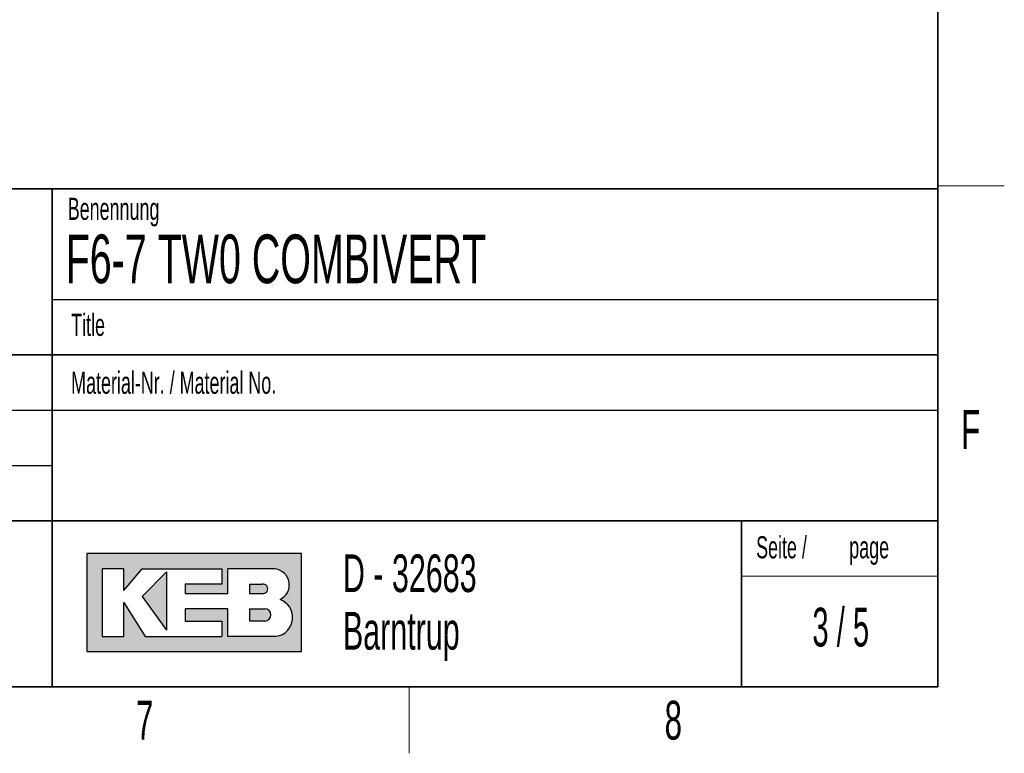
# Paper-space layout 'Blatt3' of a CAD drawing. Header units: millimetres. Extents: x 5 to 418, y 2 to 292.
# Tile 53 of 55: x 325 to 414, y 6 to 72. Entities that reach past the tile are written whole.
import ezdxf

# ---------------------------------------------------------------- set-up
doc = ezdxf.new("R2010")
doc.units = ezdxf.units.MM
doc.layers.add('SLD-0', color=7, linetype='Continuous')
doc.styles.add('SLDTEXTSTYLE1', font='TXT', dxfattribs={"width": 0.605})
doc.styles.add('SLDTEXTSTYLE2', font='TXT', dxfattribs={"width": 0.563})

psp = doc.layouts.new('Blatt3')

# ---------------------------------------------------------------- hatches: boundary and pattern name
at = {"linetype": 'Continuous'}
h = psp.add_hatch(color=7, dxfattribs=at)
h.paths.add_polyline_path([(331.1423676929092, 15.18257760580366), (350.5207896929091, 15.18257760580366), (350.5207896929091, 24.04128480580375), (331.1423676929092, 24.04128480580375)], flags=0)
edge = h.paths.add_edge_path(flags=0)
edge.add_arc((347.9991875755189, 18.26988521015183), 1.720915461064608, -81.72003226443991, 70.17096003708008, ccw=False)
edge.add_line((348.2470169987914, 16.56690822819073), (348.2293995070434, 16.56675060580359))
edge.add_line((348.2293995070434, 16.56675060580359), (343.8767592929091, 16.56675060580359))
edge.add_line((343.8767592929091, 16.56675060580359), (343.8767592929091, 19.05826200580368))
edge.add_line((343.8767592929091, 19.05826200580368), (340.0010748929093, 19.05826200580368))
edge.add_line((340.0010748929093, 19.05826200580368), (340.0010748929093, 17.95092360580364))
edge.add_line((340.0010748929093, 17.95092360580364), (343.3230900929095, 17.95092360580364))
edge.add_line((343.3230900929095, 17.95092360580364), (343.3230900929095, 16.56675060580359))
edge.add_line((343.3230900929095, 16.56675060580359), (336.4022250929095, 16.56675060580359))
edge.add_line((336.4022250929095, 16.56675060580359), (334.4643828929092, 19.61193120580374))
edge.add_line((334.4643828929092, 19.61193120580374), (334.4643828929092, 16.56675060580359))
edge.add_line((334.4643828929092, 16.56675060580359), (332.5265406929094, 16.56675060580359))
edge.add_line((332.5265406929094, 16.56675060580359), (332.5265406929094, 22.65711180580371))
edge.add_line((332.5265406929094, 22.65711180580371), (334.4643828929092, 22.65711180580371))
edge.add_line((334.4643828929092, 22.65711180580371), (334.4643828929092, 20.71926960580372))
edge.add_line((334.4643828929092, 20.71926960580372), (336.1253904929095, 22.65711180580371))
edge.add_line((336.1253904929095, 22.65711180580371), (343.3230900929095, 22.65711180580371))
edge.add_line((343.3230900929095, 22.65711180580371), (343.3230900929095, 21.27293880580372))
edge.add_line((343.3230900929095, 21.27293880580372), (340.0010748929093, 21.27293880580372))
edge.add_line((340.0010748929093, 21.27293880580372), (340.0010748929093, 20.44243500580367))
edge.add_line((340.0010748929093, 20.44243500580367), (343.8767592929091, 20.44243500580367))
edge.add_line((343.8767592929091, 20.44243500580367), (343.8767592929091, 22.65711180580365))
edge.add_line((343.8767592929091, 22.65711180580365), (348.1497422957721, 22.65711180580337))
edge.add_line((348.1497422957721, 22.65711180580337), (348.151741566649, 22.65711180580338))
edge.add_line((348.151741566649, 22.65711180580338), (348.1521661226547, 22.65713246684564))
edge.add_arc((347.9523797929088, 21.20834406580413), 1.462498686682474, -64.4589412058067, 82.1484933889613, ccw=False)
psp.add_hatch(color=7, dxfattribs=at).paths.add_polyline_path([(338.3400672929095, 17.12041980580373), (338.3400672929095, 22.38027720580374), (336.1253904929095, 20.16560040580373)], flags=0)
h = psp.add_hatch(color=7, dxfattribs=at)
edge = h.paths.add_edge_path(flags=0)
edge.add_line((345.8146014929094, 20.44243500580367), (346.974194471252, 20.44243500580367))
edge.add_arc((347.0534490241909, 20.85768690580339), 0.4227474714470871, 259.1945394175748, 460.8054605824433)
edge.add_line((346.9741944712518, 21.27293880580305), (345.8146014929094, 21.27293880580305))
edge.add_line((345.8146014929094, 21.27293880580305), (345.8146014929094, 20.44243500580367))
h = psp.add_hatch(color=7, dxfattribs=at)
edge = h.paths.add_edge_path(flags=0)
edge.add_line((345.8146014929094, 17.95092360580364), (347.1991847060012, 17.95092360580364))
edge.add_arc((347.1991847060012, 18.50459280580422), 0.5536692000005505, 270.0000000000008, 450.0000000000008)
edge.add_line((347.1991847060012, 19.05826200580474), (347.1703327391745, 19.05826200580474))
edge.add_line((347.1703327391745, 19.05826200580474), (345.8146014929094, 19.05826200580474))
edge.add_line((345.8146014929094, 19.05826200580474), (345.8146014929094, 17.95092360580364))

# ---------------------------------------------------------------- linework, layer by layer
at = {"layer": 'SLD-0', "lineweight": 35}
for p, q in [((408, 12), (408, 282.5)), ((135, 57), (408, 57)), ((328, 57.0000000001), (328, 12)), ((408, 57), (408, 12)), ((408, 42), (288, 42)), ((288, 27), (408, 27)), ((390.2572074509, 27), (390.2572074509, 12)), ((26, 12), (408, 12)), ((135, 12), (408, 12))]:
    psp.add_line(p, q, dxfattribs=at)
at = {"layer": 'SLD-0', "lineweight": 18}
for p, q in [((408, 57.25), (414, 57.25)), ((390.2572074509, 22), (408, 22)), ((360.25, 6), (360.25, 12))]:
    psp.add_line(p, q, dxfattribs=at)
at = {"layer": 'SLD-0'}
for p, q in [((328, 47.0000000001), (408, 47.0000000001)), ((288, 37), (408, 37)), ((288, 32), (328, 32)), ((348.1497422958, 22.6571118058), (348.1517415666, 22.6571118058)), ((348.1517415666, 22.6571118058), (348.1521661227, 22.6571324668)), ((348.229399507, 16.5667506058), (348.2470169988, 16.5669082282))]:
    psp.add_line(p, q, dxfattribs=at)
at = {"layer": 'SLD-0', "linetype": 'Continuous'}
for p, q in [((350.5207896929, 24.0412848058), (331.1423676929, 24.0412848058)), ((331.1423676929, 24.0412848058), (331.1423676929, 15.1825776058)), ((350.5207896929, 15.1825776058), (350.5207896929, 24.0412848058)), ((334.4643828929, 22.6571118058), (332.5265406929, 22.6571118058)), ((332.5265406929, 22.6571118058), (332.5265406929, 16.5667506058)), ((334.4643828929, 20.7192696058), (336.1253904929, 22.6571118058)), ((334.4643828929, 20.7192696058), (334.4643828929, 22.6571118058)), ((336.1253904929, 22.6571118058), (343.3230900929, 22.6571118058)), ((338.3400672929, 22.3802772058), (336.1253904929, 20.1656004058)), ((338.3400672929, 22.3802772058), (338.3400672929, 17.1204198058)), ((343.3230900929, 22.6571118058), (343.3230900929, 21.2729388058)), ((348.1497422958, 22.6571118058), (343.8767592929, 22.6571118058)), ((343.8767592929, 20.4424350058), (343.8767592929, 22.6571118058)), ((348.1497422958, 22.6571118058), (348.1517415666, 22.6571118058)), ((348.1517415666, 22.6571118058), (348.1521661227, 22.6571324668)), ((340.0010748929, 21.2729388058), (340.0010748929, 20.4424350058)), ((343.3230900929, 21.2729388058), (340.0010748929, 21.2729388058)), ((345.8146014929, 21.2729388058), (346.9741944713, 21.2729388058)), ((345.8146014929, 21.2729388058), (345.8146014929, 20.4424350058)), ((334.4643828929, 16.5667506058), (334.4643828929, 19.6119312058)), ((334.4643828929, 19.6119312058), (336.4022250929, 16.5667506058)), ((336.1253904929, 20.1656004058), (338.3400672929, 17.1204198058)), ((340.0010748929, 20.4424350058), (343.8767592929, 20.4424350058)), ((345.8146014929, 20.4424350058), (346.9741944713, 20.4424350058)), ((340.0010748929, 19.0582620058), (340.0010748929, 17.9509236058)), ((343.8767592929, 19.0582620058), (340.0010748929, 19.0582620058)), ((343.8767592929, 16.5667506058), (343.8767592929, 19.0582620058)), ((345.8146014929, 19.0582620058), (347.199184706, 19.0582620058)), ((345.8146014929, 19.0582620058), (345.8146014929, 17.9509236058)), ((347.1703327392, 19.0582620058), (347.199184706, 19.0582620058)), ((340.0010748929, 17.9509236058), (343.3230900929, 17.9509236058)), ((343.3230900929, 17.9509236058), (343.3230900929, 16.5667506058)), ((347.199184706, 17.9509236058), (345.8146014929, 17.9509236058)), ((332.5265406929, 16.5667506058), (334.4643828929, 16.5667506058)), ((336.4022250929, 16.5667506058), (343.3230900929, 16.5667506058)), ((348.229399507, 16.5667506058), (343.8767592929, 16.5667506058)), ((348.229399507, 16.5667506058), (348.2470169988, 16.5669082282)), ((331.1423676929, 15.1825776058), (350.5207896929, 15.1825776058))]:
    psp.add_line(p, q, dxfattribs=at)
for centre, radius, start, end in [((347.9523797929, 21.2083440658), 1.46249868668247, 295.5410587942, 82.1484933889), ((347.0534490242, 20.8576869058), 0.4227474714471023, 259.1945394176, 100.8054605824), ((347.9991875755, 18.2698852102), 1.720915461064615, 278.2799677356, 70.1709600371), ((347.199184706, 18.5045928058), 0.5536692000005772, 270, 90)]:
    psp.add_arc(centre, radius, start, end, dxfattribs=at)

# ---------------------------------------------------------------- texts
at = {"layer": 'SLD-0'}
for s, insert, char_height, attachment_point, style in [('Benennung', (329.4092408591, 56.1865848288), 2, 1, 'SLDTEXTSTYLE1'), ('F6-7 TW0 COMBIVERT', (329.222041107, 52.8643539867), 4.4, 1, 'SLDTEXTSTYLE1'), ('Title', (329.7169273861, 45.7051426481), 2, 1, 'SLDTEXTSTYLE1'), ('Material-Nr. / Material No.', (329.7169273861, 40.4793879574), 2, 1, 'SLDTEXTSTYLE1'), ('F', (410.9536166, 37.0010772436), 3.5, 2, 'SLDTEXTSTYLE1'), ('Seite /', (391.5827404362, 25.611128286), 2, 1, 'SLDTEXTSTYLE1'), ('page', (399.9962824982, 25.6114133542), 2, 1, 'SLDTEXTSTYLE1'), ('D - 32683', (354.2591907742, 23.9656567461), 3.4, 1, 'SLDTEXTSTYLE1'), ('Barntrup', (354.2591907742, 18.765656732), 3.4, 1, 'SLDTEXTSTYLE1'), ('3 / 5', (399.2289160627, 19.1523676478), 3.5, 2, 'SLDTEXTSTYLE2'), ('7', (336.3527123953, 10.7429955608), 3.5, 2, 'SLDTEXTSTYLE1'), ('8', (384.1027123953, 10.7429955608), 3.5, 2, 'SLDTEXTSTYLE1')]:
    psp.add_mtext(s, dxfattribs=dict(at, insert=insert, char_height=char_height, attachment_point=attachment_point, style=style))

doc.saveas('drawing.dxf')
